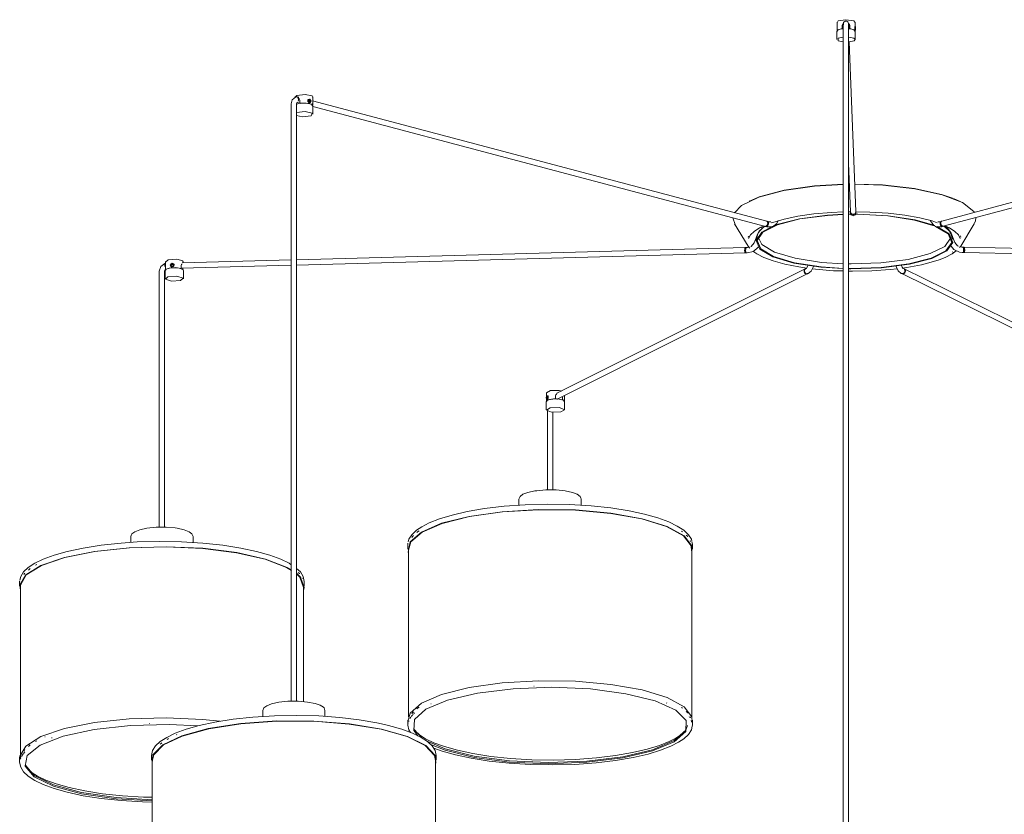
# Model space of a CAD drawing. Header units: millimetres. Extents: x 2868 to 10933, y -1297 to 7899.
# Tile 2 of 11: x 5539 to 6646, y -585 to 309. Entities that reach past the tile are written whole.
import ezdxf

# ---------------------------------------------------------------- set-up
doc = ezdxf.new("R2010")
doc.units = ezdxf.units.MM
doc.layers.add('E-LITE-EQPM', color=7, linetype='Continuous', lineweight=20)

# ---------------------------------------------------------------- blocks, each defined once
blk = doc.blocks.new('64314-7L   _Suspended_tensor - 64314-48-7L MAMBO Black_rattan pendant lamp ø320-7L-583373-00 Isometrico PDF')
at = {"layer": 'E-LITE-EQPM', "color": 253, "lineweight": 15, "true_color": 0xaaaaaa}
for p, q in [((3202.5, 305.9), (3202.5, 296.3)), ((3208.1, 298.8), (3208.1, 301.4)), ((3209.4, 302.7), (3208.9, 302.2)), ((3208.9, 302.2), (3209, 300.3)), ((3209, 300.3), (3209.4, 300.8)), ((3209.4, 304), (3209.5, 303)), ((3209.4, 299.8), (3209.4, 294.3)), ((3212.4, 307.1), (3214.2, 306.6)), ((3216.1, 302.2), (3215.4, 302.8)), ((3215.4, 294.3), (3215.4, 299.8)), ((3215.6, 299.8), (3215.5, 301.2)), ((3215.5, 301.1), (3215.5, 301.2)), ((3216.3, 301), (3215.5, 300.2)), ((3215.7, 301), (3216, 300.6)), ((3216.1, 300.8), (3216.1, 302.2)), ((3216.5, 301), (3216.3, 301)), ((3216.3, 301), (3216.3, 300.9)), ((3216.8, 301.4), (3216.8, 298.8)), ((3223.3, 301), (3222.3, 301)), ((3223.3, 299.9), (3222.3, 299.9)), ((3222.6, 300.9), (3222.6, 305.9)), ((3202.3, 295.6), (3202.3, 286.5)), ((3208.1, 298.5), (3208.1, 298.8)), ((3209.3, 298.9), (3209.1, 298.6)), ((3209.4, 294.3), (3209.4, -756.4)), ((3215.4, -756.4), (3215.4, 294.3)), ((3216.8, 298.8), (3216.8, 298.5)), ((3222, 297), (3223.3, 297)), ((3223.3, 298.1), (3222.4, 298.1)), ((3222.6, 296.3), (3222.6, 297.1)), ((3222.8, 286.5), (3222.8, 295.6)), ((3223.3, 298.1), (3223.3, 298.4)), ((3223.3, 297.8), (3223.3, 298.1)), ((3223.3, 297.1), (3223.3, 297.3)), ((3223.5, 92.8), (3216.2, 283.9)), ((2592.9, 221.9), (2592.9, 220.8)), ((2593.1, 221.7), (2595, 223.6)), ((2594.9, 222), (2593.5, 221.7)), ((2597.3, 221.5), (2595.3, 222)), ((2612.9, 212.3), (2612.9, 221.9)), ((2588.7, 214.2), (2588.7, 208.8)), ((2594.7, 208.8), (2594.7, 214.2)), ((2594.7, 213.6), (2595, 213.7)), ((2595.7, 215.7), (2598.5, 215)), ((2598.5, 217.3), (2598.5, 214.8)), ((2598.5, 214.8), (2599.3, 214.6)), ((2608.8, 219.2), (2607.2, 218.6)), ((2608.8, 216.3), (2608, 216)), ((2608.3, 218), (2609.5, 218.8)), ((2608.8, 216.3), (2608.3, 218)), ((2608.4, 214.8), (2610.2, 215.4)), ((2609.7, 217.2), (2608.7, 218.3)), ((2608.8, 219.1), (2609, 219.1)), ((2609.5, 216.1), (2608.9, 216.2)), ((2609.4, 216.1), (2609.7, 217.2)), ((2609.5, 218.8), (2610.7, 217.5)), ((2610.2, 215.9), (2609.5, 216.1)), ((2610.7, 217.5), (2609.7, 217.2)), ((2610.2, 215.9), (2609.9, 215.8)), ((2610.7, 217.5), (2610.2, 215.9)), ((3123.4, 82.1), (2612.6, 217.6)), ((2613.2, 211.6), (2612.6, 212.3)), ((2612.7, 212.1), (2612.7, 214.3)), ((2613.1, 211.2), (3121.9, 76.3)), ((2613.2, 202.5), (2613.2, 211.6)), ((3829.1, 218.3), (3320.2, 82.2)), ((3321.7, 76.4), (3828.5, 212)), ((2588.7, 208.8), (2588.7, -457.8)), ((2594.7, -457.9), (2594.7, 208.8)), ((3215.4, 147.4), (3217.5, 92.5)), ((3215.4, 123.8), (3216.3, 123.8)), ((3215.4, 123.6), (3216.3, 123.6)), ((3104.5, 105), (3103.7, 104.6)), ((3103.8, 104.7), (3114.2, 109.1)), ((3333.2, 107.7), (3342.5, 103.5)), ((3340.2, 104.6), (3339.5, 105)), ((3217.5, 92.7), (3215.4, 92.7)), ((3215.4, 90), (3218.3, 90.1)), ((3215.4, 89.8), (3218.5, 89.8)), ((3217.6, 91.9), (3217.5, 92.6)), ((3217.5, 92.6), (3217.5, 92.1)), ((3217.5, 92.6), (3217.5, 91.7)), ((3217.5, 91.7), (3217.5, 92.1)), ((3218.3, 90.7), (3217.9, 91.2)), ((3219, 90.2), (3218.3, 90.6)), ((3219.7, 89.9), (3219, 90.2)), ((3219.7, 90), (3220.5, 89.9)), ((3219.7, 90), (3220.5, 89.9)), ((3220.5, 89.8), (3219.7, 89.9)), ((3221.2, 89.9), (3220.5, 89.8)), ((3222, 90.2), (3221.2, 89.9)), ((3223.4, 91.9), (3223.1, 91.3)), ((3223.5, 92.3), (3223.5, 92.8)), ((3223.5, 91.9), (3223.5, 92.8)), ((3087.8, 78.2), (3085.3, 85.9)), ((3087.2, 79.2), (3102.5, 54.1)), ((3123.4, 77.1), (3123.8, 77.6)), ((3123.4, 77.1), (3123.8, 77.6)), ((3123.9, 77.6), (3123.5, 77)), ((3124.5, 81.7), (3123.6, 82)), ((3125.4, 81.4), (3123.6, 82)), ((3123.8, 77.6), (3124.1, 78.3)), ((3123.8, 77.6), (3124.1, 78.3)), ((3124.2, 78.3), (3123.9, 77.6)), ((3124.4, 79.1), (3124.2, 78.3)), ((3127.9, 81.4), (3125.4, 81.4)), ((3127.9, 81.4), (3127.9, 81.4)), ((3136, 82.2), (3136.2, 82.8)), ((3289.5, 83.3), (3312.6, 76.5)), ((3290.1, 83.6), (3312.2, 77.1)), ((3307.5, 82.8), (3307.6, 82.3)), ((3318.2, 81.5), (3315.8, 81.5)), ((3320, 82.1), (3318.2, 81.5)), ((3320, 82.1), (3319.1, 81.8)), ((3319.4, 78.4), (3319.2, 79.2)), ((3319.7, 77.7), (3319.4, 78.4)), ((3319.5, 78.5), (3319.8, 77.8)), ((3319.5, 78.5), (3319.8, 77.8)), ((3320.1, 77.2), (3319.7, 77.7)), ((3319.8, 77.8), (3320.2, 77.2)), ((3319.8, 77.8), (3320.2, 77.2)), ((3341.5, 54.1), (3356.7, 79.2)), ((3113.5, 68.2), (3109.4, 57.7)), ((3113.1, 66.8), (3111.7, 61.7)), ((3113.1, 66.8), (3114.6, 69.6)), ((3118.3, 74.3), (3116.6, 75.5)), ((3119.5, 75), (3119.3, 74.8)), ((3120.5, 75.9), (3120.2, 75.6)), ((3121.7, 76.3), (3122.6, 76)), ((3121.7, 76.3), (3123.5, 75.7)), ((3122.5, 76.3), (3122.1, 76.2)), ((3122.4, 76.4), (3122.9, 76.6)), ((3122.4, 76.4), (3122.9, 76.6)), ((3123, 76.6), (3122.5, 76.3)), ((3122.9, 76.6), (3123.4, 77.1)), ((3122.9, 76.6), (3123.4, 77.1)), ((3123.5, 77), (3123, 76.6)), ((3320.6, 76.7), (3320.1, 77.1)), ((3320.1, 75.8), (3321.9, 76.5)), ((3320.2, 77.2), (3320.7, 76.7)), ((3320.2, 77.2), (3320.7, 76.7)), ((3321, 76.4), (3320.6, 76.7)), ((3320.7, 76.7), (3321.2, 76.5)), ((3320.7, 76.7), (3321.2, 76.5)), ((3321, 76.1), (3321.9, 76.5)), ((3321.5, 76.4), (3321.1, 76.4)), ((3327.2, 75.4), (3326.1, 74.5)), ((3330.8, 66.8), (3330.6, 67.2)), ((3334.9, 58.2), (3330.8, 68.7)), ((3332.2, 61.7), (3330.8, 66.8)), ((3102.7, 65.3), (3102.3, 64)), ((3341.6, 64), (3341.2, 65.6)), ((3099.2, 52.5), (2594.7, 38.7)), ((2594.7, 32.7), (3099.3, 46.5)), ((3098.5, 49.5), (3098.6, 48.7)), ((3098.5, 48.7), (3098.5, 49.5)), ((3098.5, 48.7), (3098.5, 49.5)), ((3098.6, 48), (3098.5, 48.7)), ((3098.6, 48), (3098.5, 48.7)), ((3098.6, 48.7), (3098.7, 48)), ((3098.7, 47.4), (3098.6, 48)), ((3098.7, 47.4), (3098.6, 48)), ((3098.7, 48), (3098.8, 47.4)), ((3098.8, 46.9), (3098.7, 47.4)), ((3098.8, 46.9), (3098.7, 47.4)), ((3098.8, 47.4), (3099, 46.9)), ((3099, 46.6), (3098.8, 46.9)), ((3099, 46.6), (3098.8, 46.9)), ((3099, 46.9), (3099.1, 46.6)), ((3099.1, 46.6), (3099.3, 46.5)), ((3099.2, 46.5), (3100.3, 46.4)), ((3099.2, 46.5), (3101.4, 46.4)), ((3100.5, 52.4), (3099.3, 52.5)), ((3101.6, 52.4), (3099.3, 52.5)), ((3103.6, 53), (3101.6, 52.4)), ((3102.5, 54.1), (3104.4, 51.8)), ((3332.6, 47.7), (3332.2, 47.4)), ((3341.5, 54.1), (3340.1, 52.6)), ((3342.8, 53), (3341, 53.5)), ((3345.1, 53), (3342.8, 53)), ((3343, 47), (3345.3, 47)), ((3345.1, 53), (3343.9, 53)), ((3344.1, 47), (3345.3, 47)), ((3345.1, 47), (3345.3, 47.2)), ((3345.1, 47), (3846.9, 35.7)), ((3846.9, 41.7), (3345.2, 53)), ((3345.2, 53), (3345.2, 53)), ((3345.3, 47.2), (3345.4, 47.5)), ((3345.4, 47.5), (3345.6, 47.9)), ((3345.6, 47.5), (3345.4, 47.2)), ((3345.6, 47.5), (3345.4, 47.2)), ((3345.6, 48), (3345.7, 48.6)), ((3345.7, 47.9), (3345.6, 47.5)), ((3345.7, 47.9), (3345.6, 47.5)), ((3345.7, 48.6), (3345.8, 49.3)), ((3345.8, 48.6), (3345.7, 48)), ((3345.8, 48.6), (3345.7, 48)), ((3345.8, 49.3), (3345.8, 50.1)), ((3345.9, 49.3), (3345.8, 48.6)), ((3345.9, 49.3), (3345.8, 48.6)), ((3345.9, 50.1), (3345.9, 49.3)), ((3345.9, 50.1), (3345.9, 49.3)), ((2447.3, 34.5), (2446.8, 34.5)), ((2447.2, 36.8), (2447.2, 33.3)), ((2453.3, 33.1), (2454.7, 34.3)), ((2455.1, 33.8), (2453.6, 32.7)), ((2454.7, 34.3), (2456.2, 33.3)), ((2455.1, 33.8), (2454.7, 34.3)), ((2456.1, 33.1), (2455.1, 33.8)), ((2456.2, 33.3), (2455.6, 31.6)), ((2457.4, 32.7), (2456.2, 34.1)), ((2588.8, 38.5), (2466, 35.2)), ((2466.9, 37.4), (2466.7, 36.2)), ((2467.2, 35.1), (2467.2, 36.8)), ((2440.4, 25.8), (2440.4, 20.3)), ((2446.4, 25.8), (2447.5, 27.8)), ((2446.4, 20.3), (2446.4, 25.8)), ((2446.9, 26.5), (2447.2, 26.8)), ((2446.9, 26.5), (2446.9, 17.3)), ((2447.4, 30.3), (2447.4, 27.8)), ((2447.4, 27.8), (2447.8, 27.8)), ((2453.2, 31.5), (2454.4, 30)), ((2453.8, 31.5), (2453.3, 33.1)), ((2453.3, 33.1), (2453.6, 32.7)), ((2453.6, 32.7), (2454.1, 31.4)), ((2453.8, 31.5), (2454.2, 31)), ((2454.7, 31.5), (2454, 31.5)), ((2454.1, 31.3), (2454.2, 31)), ((2455.6, 31.6), (2454.7, 31.5)), ((2455.6, 31.6), (2456, 31.1)), ((2456, 31.1), (2456.1, 31.4)), ((2464, 28.9), (2464.9, 28.9)), ((2464.9, 29.1), (2588.8, 32.5)), ((2464.9, 28.9), (2464.9, 31.5)), ((2466.9, 29.1), (2466.9, 27.5)), ((2467.5, 26.5), (2467.1, 27.4)), ((2467.5, 17.3), (2467.5, 26.5)), ((3166.7, 28.5), (2887.4, -111.4)), ((2887.9, -117.9), (3169.4, 23.1)), ((3165.6, 24.6), (3165.4, 25.4)), ((3165.6, 24.6), (3165.4, 25.4)), ((3166, 24), (3165.6, 24.6)), ((3166, 24), (3165.6, 24.6)), ((3166.6, 23.4), (3166, 24)), ((3166.6, 23.4), (3166, 24)), ((3166.1, 24), (3166.6, 23.5)), ((3167.2, 23), (3166.6, 23.4)), ((3167.2, 23), (3166.6, 23.4)), ((3166.8, 28.5), (3167.3, 28.7)), ((3166.8, 28.5), (3167.3, 28.7)), ((3168, 29), (3167, 28.6)), ((3167.4, 28.7), (3167, 28.6)), ((3167.9, 22.9), (3167.3, 23)), ((3167.9, 22.9), (3167.3, 23)), ((3167.9, 29), (3168.2, 29.3)), ((3168.6, 22.9), (3168, 22.8)), ((3168.6, 22.9), (3168, 22.8)), ((3169.1, 23), (3168.7, 22.9)), ((3169.1, 23), (3168.7, 22.9)), ((3169.1, 23), (3170.1, 23.4)), ((3169.1, 23), (3169.6, 23.2)), ((3274.5, 23.4), (3275.6, 23.1)), ((3275, 23.3), (3275.6, 23.1)), ((3275.3, 23.2), (3560.3, -117.3)), ((3275.9, 23), (3275.6, 23.1)), ((3275.9, 23), (3275.6, 23.1)), ((3276.6, 22.9), (3276, 23)), ((3276.6, 22.9), (3276, 23)), ((3276.7, 29.1), (3276.4, 29.4)), ((3277.6, 28.7), (3276.6, 29.1)), ((3277.3, 23.1), (3276.7, 22.9)), ((3277.3, 23.1), (3276.7, 22.9)), ((3277.6, 28.7), (3277.1, 28.9)), ((3277.2, 28.8), (3277.8, 28.6)), ((3277.2, 28.8), (3277.8, 28.6)), ((3278, 23.5), (3277.4, 23.1)), ((3278, 23.5), (3277.4, 23.1)), ((3560.9, -110.9), (3277.9, 28.6)), ((3278, 23.5), (3278.5, 24.1)), ((3278.6, 24.1), (3278.1, 23.5)), ((3278.6, 24.1), (3278.1, 23.5)), ((3279, 24.7), (3278.6, 24.1)), ((3279, 24.7), (3278.6, 24.1)), ((3279.2, 25.5), (3279, 24.7)), ((3279.2, 25.5), (3279, 24.7)), ((2440.4, 20.3), (2440.4, -262)), ((2446.4, -262.1), (2446.4, 20.3)), ((2890.1, -108.2), (2893, -108.9)), ((2875.5, -116.3), (2876.1, -114.9)), ((2875.7, -117.8), (2875.5, -116.3)), ((2875.5, -116.3), (2876.6, -116.4)), ((2875.5, -121), (2875.5, -130.2)), ((2876.1, -117.6), (2875.7, -117.8)), ((2875.8, -110.7), (2875.8, -115.3)), ((2875.8, -117.8), (2875.8, -120.3)), ((2875.8, -118.3), (2877.5, -118.6)), ((2876.1, -114.9), (2876.7, -115.5)), ((2876.4, -117.4), (2876.1, -117.6)), ((2877.9, -114.6), (2876.4, -114.4)), ((2876.7, -115.5), (2876.5, -117.4)), ((2876.5, -117.4), (2877.4, -117.5)), ((2876.7, -115.5), (2877.8, -115.7)), ((2885.2, -117.8), (2885.7, -117.5)), ((2885.7, -117.5), (2885.7, -115)), ((2893.6, -118.6), (2893.1, -118.9)), ((2893.5, -115.1), (2893.6, -116)), ((2893.6, -116), (2893.6, -118.6)), ((2895.2, -119.4), (2893.6, -118.6)), ((2895.8, -120.3), (2895.8, -113.9)), ((2895.8, -120.5), (2895.8, -120.1)), ((2896.1, -130.2), (2896.1, -121)), ((2876.7, -131.3), (2876.7, -220.2)), ((2882.7, -220.1), (2882.7, -132.9)), ((2844.8, -230.5), (2844.8, -237.3)), ((2914.8, -230.5), (2914.2, -229.1)), ((2914.8, -237.1), (2914.8, -230.5)), ((2408.4, -272.4), (2408.9, -271.2)), ((2408.4, -272.4), (2408.4, -279.2)), ((2478.4, -279.2), (2478.4, -272.4)), ((3028.7, -267.2), (3027.7, -266.5)), ((2719.8, -281.1), (2719.9, -280.2)), ((2719.8, -281.1), (2719.8, -286.6)), ((2720.6, -285.1), (2720.6, -475.4)), ((3039, -474.9), (3039, -285.1)), ((3039.8, -281.1), (3039.2, -278.6)), ((3039.8, -286.6), (3039.8, -281.1)), ((2601.3, -319.6), (2601, -319)), ((2603.4, -323), (2602.6, -319.4)), ((2283.4, -323), (2283.5, -322.7)), ((2283.4, -323), (2283.4, -328.5)), ((2284.2, -327), (2284.2, -522.2)), ((2602.6, -458.2), (2602.6, -327)), ((2603.4, -328.5), (2603.4, -323)), ((2862, -441), (2861.6, -441)), ((2746.1, -460.8), (2745.8, -460.9)), ((3011.2, -459.9), (3010.5, -459.5)), ((3028.7, -465.6), (3027.7, -464.9)), ((2556.7, -468.1), (2556.7, -474.9)), ((2626.7, -468.1), (2625.6, -465.3)), ((2626.7, -474.9), (2626.7, -468.1)), ((2722.2, -477.3), (2723.1, -475.8)), ((2723.7, -475), (2725.1, -473.3)), ((2725.5, -472.8), (2726.1, -472.2)), ((2726.6, -471.7), (2727.5, -470.8)), ((3036, -475.2), (3036.5, -476)), ((2429.7, -482.8), (2429.3, -482.8)), ((2719.8, -479.1), (2719.8, -484.6)), ((2720.1, -481.9), (2720.2, -482.4)), ((2720.8, -480.7), (2721, -479.7)), ((3038.5, -480), (3038.4, -479.5)), ((3038.7, -480), (3038.7, -480.7)), ((3038.8, -481.3), (3038.9, -480.2)), ((3038.9, -481.5), (3038.8, -481.2)), ((3038.9, -480.7), (3038.9, -481.5)), ((3039.8, -484.6), (3039.5, -485.7)), ((3039.8, -484.6), (3039.8, -479.1)), ((2311.6, -498), (2312, -497.9)), ((2726.6, -489.3), (2736, -499.4)), ((2319.3, -499), (2319.9, -498.8)), ((2285.5, -520.1), (2285.7, -519.7)), ((2286, -519.1), (2287.2, -517.1)), ((2287.6, -516.6), (2289.2, -514.7)), ((2431.7, -518.7), (2431.7, -524.2)), ((2751.7, -524.2), (2751.7, -518.7)), ((2283.4, -521), (2283.4, -526.5)), ((2284.4, -522.9), (2284.5, -522.6)), ((2284.5, -522.4), (2284.7, -521.6)), ((2432.5, -522.8), (2432.5, -717.9)), ((2750.9, -713.2), (2750.9, -522.8))]:
    blk.add_line(p, q, dxfattribs=at)
for points in [[(3202.8, 305.9, 0), (3203.8, 307.3, 0), (3212.4, 308.7, 0)], [(3208.1, 301.4, 0), (3208.2, 302.3, 0), (3208.5, 303.2, 0), (3209, 304.1, 0), (3209.5, 304.6, 0)], [(3212.4, 307.1, 0), (3210.2, 306.1, 0), (3209.6, 305, 0), (3209.4, 304.3, 0), (3209.4, 303.7, 0), (3209.4, 301.7, 0), (3209.4, 299.8, 0)], [(3212.4, 307.1, 0), (3211.4, 306.9, 0), (3210.5, 306.4, 0), (3209.8, 305.6, 0), (3209.5, 304.6, 0), (3209.5, 303.7, 0)], [(3212.4, 308.7, 0), (3221.2, 307.3, 0), (3222.3, 306, 0)], [(3212.4, 307.1, 0), (3213.5, 306.9, 0), (3214.4, 306.4, 0), (3215, 305.6, 0), (3215.4, 304.6, 0), (3215.4, 303.6, 0), (3215.4, 303.5, 0)], [(3215.4, 304.6, 0), (3215.8, 304.1, 0), (3216.4, 303.3, 0), (3216.7, 302.3, 0), (3216.8, 301.4, 0)], [(3215.4, 304.3, 0), (3215.6, 300.4, 0), (3215.6, 299.8, 0)], [(3215.4, 303.8, 0), (3215.4, 303.3, 0), (3215.4, 301, 0), (3215.4, 299.8, 0)], [(3216.3, 298.3, 0), (3216.3, 299.6, 0), (3216.3, 301, 0)], [(3216.8, 300.2, 0), (3216.6, 300.7, 0), (3216.5, 301, 0), (3216.4, 301, 0), (3216.4, 300.8, 0)], [(3222.3, 299.6, 0), (3222.4, 300.2, 0), (3222.4, 300.7, 0), (3222.5, 301, 0), (3222.5, 301, 0)], [(3222.6, 297.1, 0), (3222.5, 297.2, 0), (3222.5, 297.7, 0), (3222.4, 298.2, 0), (3222.4, 298.9, 0), (3222.3, 299.6, 0)], [(3223.3, 301, 0), (3223.3, 299.6, 0), (3223.3, 297.1, 0)], [(3202.3, 295.6, 0), (3203.7, 297.4, 0), (3207.1, 298.4, 0), (3209.4, 298.6, 0)], [(3208.1, 298.8, 0), (3203.2, 297.3, 0), (3202.7, 296.8, 0)], [(3209.3, 283.8, 0), (3203.7, 285, 0), (3203.6, 287.9, 0), (3209.3, 289.2, 0)], [(3222.8, 295.6, 0), (3221.4, 297.4, 0), (3218, 298.4, 0), (3215.4, 298.6, 0)], [(3215.5, 289.2, 0), (3221.4, 288, 0), (3222.8, 286.5, 0)], [(3222.3, 296.9, 0), (3221.8, 297.4, 0), (3216.8, 298.8, 0)], [(3222.8, 286.5, 0), (3221.5, 285.1, 0), (3215.7, 283.8, 0)], [(2593.5, 221.7, 0), (2589.8, 218.5, 0), (2588.7, 214.2, 0)], [(2594.6, 222, 0), (2595.3, 222, 0), (2595.9, 221.7, 0), (2596.4, 221.1, 0), (2596.7, 220.2, 0), (2596.9, 219.1, 0), (2596.8, 218.1, 0), (2596.5, 217.2, 0)], [(2595, 223.6, 0), (2604.3, 224.6, 0), (2612.2, 222.9, 0), (2612.6, 221.7, 0)], [(2594.7, 214.2, 0), (2595.3, 216, 0), (2595.5, 216, 0)], [(2612.5, 212.5, 0), (2611.8, 213.3, 0), (2608.4, 214.4, 0), (2602.8, 214.8, 0), (2597.3, 214.3, 0), (2595, 213.7, 0)], [(2597, 220.4, 0), (2597.6, 219.8, 0), (2598.1, 219.1, 0), (2598.4, 218.3, 0), (2598.5, 217.3, 0)], [(2612.8, 211.9, 0), (2611.5, 213.7, 0), (2605.7, 215, 0), (2598.5, 214.8, 0)], [(2607.4, 217.5, 0), (2607.5, 218.1, 0), (2607.8, 218.6, 0), (2608.2, 219, 0)], [(2609, 215.3, 0), (2608.8, 215.3, 0), (2608.2, 215.7, 0), (2607.8, 216.2, 0), (2607.5, 216.8, 0), (2607.4, 217.5, 0)], [(2609.5, 219.3, 0), (2607.9, 217.7, 0), (2609.5, 215.4, 0)], [(2610.4, 216.1, 0), (2610.2, 215.6, 0), (2609.8, 215.3, 0), (2609.3, 215.2, 0), (2609.1, 215.2, 0)], [(2609.5, 215.4, 0), (2611.1, 217, 0), (2609.5, 219.3, 0)], [(2611, 200.7, 0), (2601.5, 199.6, 0), (2594.5, 200.8, 0)], [(2594.8, 204.2, 0), (2604.3, 205.3, 0), (2612.4, 203.5, 0), (2611, 200.7, 0)], [(3114.3, 109, 0), (3142.4, 116.5, 0), (3176.9, 121.5, 0), (3209.4, 123.4, 0)], [(3115, 109.3, 0), (3142.9, 116.8, 0), (3177.2, 121.7, 0), (3209.4, 123.7, 0)], [(3222.3, 123.8, 0), (3253.6, 122.8, 0), (3289.6, 118.8, 0), (3320, 112.2, 0), (3332.4, 108.1, 0)], [(3222.3, 123.6, 0), (3253.8, 122.6, 0), (3290, 118.6, 0), (3320.6, 111.9, 0), (3343.3, 103.1, 0), (3356.1, 92.9, 0), (3356.8, 91.9, 0)], [(3087, 91.6, 0), (3094.9, 99.6, 0), (3114.3, 109, 0)], [(3154.5, 35.3, 0), (3131.1, 42.2, 0), (3116.6, 50.9, 0), (3112.5, 60.4, 0), (3119, 69.8, 0), (3135.6, 78.1, 0), (3160.7, 84.6, 0), (3191.8, 88.6, 0), (3209.4, 89.6, 0)], [(3209.4, 92.5, 0), (3196.3, 92, 0), (3176.2, 90.3, 0), (3158.2, 87.7, 0), (3142.8, 84.5, 0), (3130.1, 80.8, 0), (3128.3, 80.2, 0)], [(3131.3, 76.9, 0), (3134.8, 78.3, 0), (3160.2, 84.8, 0), (3191.5, 88.9, 0), (3209.4, 89.9, 0)], [(3217.5, 92.6, 0), (3217.6, 91.9, 0), (3217.9, 91.3, 0), (3218.3, 90.7, 0), (3219, 90.2, 0), (3219.7, 90, 0)], [(3217.5, 92.6, 0), (3217.6, 91.9, 0), (3217.9, 91.3, 0), (3218.3, 90.7, 0), (3219, 90.2, 0), (3219.7, 90, 0)], [(3220.5, 88, 0), (3218.3, 89.1, 0), (3217.7, 90.2, 0), (3217.5, 90.8, 0), (3217.5, 91.5, 0), (3217.5, 91.7, 0)], [(3220.5, 89.4, 0), (3219.7, 89.5, 0), (3219, 89.8, 0), (3218.3, 90.2, 0), (3217.9, 90.8, 0), (3217.6, 91.5, 0)], [(3220.5, 89.9, 0), (3221.2, 90, 0), (3222, 90.2, 0), (3222.6, 90.7, 0), (3223.1, 91.3, 0), (3223.4, 91.9, 0), (3223.5, 92.7, 0), (3223.5, 92.8, 0)], [(3220.5, 89.9, 0), (3221.2, 90, 0), (3222, 90.2, 0), (3222.6, 90.7, 0), (3223.1, 91.3, 0), (3223.4, 91.9, 0), (3223.5, 92.7, 0), (3223.5, 92.8, 0)], [(3220.5, 88, 0), (3222.8, 89.1, 0), (3223.4, 90.2, 0), (3223.5, 90.8, 0), (3223.6, 91.6, 0), (3223.6, 92.6, 0)], [(3220.5, 89.4, 0), (3221.2, 89.5, 0), (3222, 89.8, 0), (3222.6, 90.3, 0), (3223.1, 90.8, 0), (3223.4, 91.5, 0)], [(3222.5, 89.8, 0), (3225.8, 89.8, 0), (3259.5, 88, 0), (3289.5, 83.3, 0)], [(3222.8, 90.1, 0), (3225.9, 90.1, 0), (3259.8, 88.2, 0), (3290.1, 83.6, 0)], [(3223.5, 92.8, 0), (3223.5, 92.7, 0), (3223.4, 91.9, 0)], [(3223.4, 91.7, 0), (3223.5, 92.2, 0), (3223.4, 92.7, 0)], [(3315.1, 80.3, 0), (3309.2, 82.3, 0), (3295.4, 85.8, 0), (3278.8, 88.8, 0), (3259.9, 91.1, 0), (3239.2, 92.4, 0), (3223.5, 92.7, 0)], [(3223.5, 91.4, 0), (3223.5, 91.9, 0), (3223.5, 91.9, 0)], [(3123.2, 82.1, 0), (3123.6, 82, 0), (3124, 81.7, 0), (3124.3, 81.2, 0), (3124.4, 80.5, 0), (3124.5, 79.8, 0), (3124.4, 79.1, 0)], [(3123.3, 76, 0), (3123.8, 76.3, 0), (3124.3, 76.8, 0), (3124.7, 77.3, 0), (3125, 78, 0), (3125.3, 78.8, 0), (3125.4, 79.5, 0), (3125.4, 80.2, 0), (3125.3, 80.8, 0), (3125, 81.3, 0), (3124.7, 81.6, 0)], [(3124.1, 78.3, 0), (3124.4, 79.1, 0), (3124.5, 79.8, 0), (3124.5, 80.5, 0), (3124.3, 81.2, 0), (3124.1, 81.6, 0), (3123.7, 81.9, 0), (3123.5, 82, 0)], [(3124.1, 78.3, 0), (3124.4, 79.1, 0), (3124.5, 79.8, 0), (3124.5, 80.5, 0), (3124.3, 81.2, 0), (3124.1, 81.6, 0), (3123.7, 81.9, 0), (3123.5, 82, 0)], [(3129.9, 75.7, 0), (3134.6, 79.4, 0), (3136, 82.2, 0)], [(3307.6, 82.3, 0), (3311.1, 77.3, 0), (3313.8, 75.8, 0)], [(3320.3, 76.2, 0), (3319.8, 76.4, 0), (3319.3, 76.9, 0), (3318.9, 77.5, 0), (3318.5, 78.2, 0), (3318.3, 78.9, 0), (3318.2, 79.7, 0), (3318.2, 80.4, 0), (3318.3, 81, 0), (3318.6, 81.5, 0), (3318.9, 81.8, 0)], [(3319.1, 80, 0), (3319.1, 80.7, 0), (3319.3, 81.3, 0), (3319.6, 81.8, 0), (3319.9, 82.1, 0), (3320.4, 82.2, 0)], [(3320, 82.1, 0), (3319.8, 82.1, 0), (3319.5, 81.8, 0), (3319.2, 81.3, 0), (3319.1, 80.7, 0), (3319.1, 80, 0), (3319.2, 79.2, 0), (3319.5, 78.5, 0)], [(3320, 82.1, 0), (3319.8, 82.1, 0), (3319.5, 81.8, 0), (3319.2, 81.3, 0), (3319.1, 80.7, 0), (3319.1, 80, 0), (3319.2, 79.2, 0), (3319.5, 78.5, 0)], [(3358.6, 86.2, 0), (3358.1, 82, 0), (3354.9, 76.7, 0)], [(3103, 62.6, 0), (3105, 66.6, 0), (3109.1, 70.6, 0), (3115.2, 74.6, 0), (3120, 76.8, 0)], [(3153.8, 35, 0), (3130.2, 42.1, 0), (3115.6, 50.8, 0), (3111.4, 60.4, 0), (3118, 69.8, 0), (3129.4, 76.2, 0)], [(3116.4, 72.3, 0), (3115, 71, 0), (3113.5, 68.2, 0)], [(3114.6, 69.6, 0), (3115.5, 71.2, 0), (3119.9, 75.4, 0), (3121.5, 76.4, 0)], [(3121.5, 76.4, 0), (3121.9, 76.3, 0), (3122.4, 76.3, 0)], [(3121.5, 76.4, 0), (3121.9, 76.3, 0), (3122.4, 76.3, 0)], [(3123.3, 76, 0), (3122.8, 76, 0), (3122.6, 76, 0)], [(3123.5, 75.7, 0), (3129.4, 75.6, 0), (3129.9, 75.7, 0)], [(3313, 76.3, 0), (3327.3, 67.7, 0), (3331.5, 58.2, 0), (3324.9, 48.9, 0), (3308.3, 40.5, 0), (3283.2, 34, 0), (3252.1, 30, 0), (3218.1, 28.8, 0), (3215.4, 28.8, 0)], [(3314.5, 76.2, 0), (3328.3, 67.8, 0), (3332.5, 58.2, 0), (3325.9, 48.8, 0), (3309.1, 40.3, 0), (3283.8, 33.8, 0), (3252.4, 29.7, 0), (3218.1, 28.5, 0), (3215.4, 28.6, 0)], [(3313.8, 75.8, 0), (3319.7, 75.7, 0), (3320.1, 75.8, 0)], [(3320.3, 76.2, 0), (3320.7, 76.1, 0), (3321, 76.1, 0)], [(3321.2, 76.5, 0), (3321.6, 76.4, 0), (3322.1, 76.5, 0)], [(3321.2, 76.5, 0), (3321.6, 76.4, 0), (3322.1, 76.5, 0)], [(3330.4, 67.6, 0), (3328.5, 71.2, 0), (3324.1, 75.4, 0), (3322.2, 76.5, 0)], [(3330.8, 68.7, 0), (3326.6, 74.6, 0), (3322.7, 76.4, 0)], [(3341, 62.6, 0), (3338.9, 66.6, 0), (3334.8, 70.6, 0), (3328.7, 74.6, 0), (3323.7, 76.9, 0)], [(3109.4, 57.7, 0), (3106, 53.6, 0), (3105.6, 53.5, 0)], [(3155.3, 40.4, 0), (3132.2, 47.3, 0), (3117.9, 55.8, 0), (3113.7, 64.1, 0)], [(3330.1, 63.1, 0), (3323.7, 53.8, 0), (3307.2, 45.6, 0), (3282.5, 39.1, 0), (3251.8, 35.1, 0), (3218.2, 34, 0), (3215.4, 34, 0)], [(3339.1, 54.1, 0), (3337.8, 54.5, 0), (3334.9, 58.2, 0)], [(3099.2, 52.5, 0), (3099, 52.4, 0), (3098.8, 52.1, 0), (3098.7, 51.6, 0), (3098.6, 51, 0), (3098.6, 50.3, 0), (3098.5, 49.5, 0)], [(3098.6, 50.3, 0), (3098.6, 51, 0), (3098.8, 51.6, 0), (3098.9, 52.1, 0), (3099.1, 52.4, 0), (3099.3, 52.5, 0)], [(3098.6, 50.3, 0), (3098.6, 51, 0), (3098.8, 51.6, 0), (3098.9, 52.1, 0), (3099.1, 52.4, 0), (3099.3, 52.5, 0)], [(3099.2, 46.5, 0), (3099.2, 46.5, 0), (3099, 46.6, 0)], [(3099.2, 46.5, 0), (3099.2, 46.5, 0), (3099, 46.6, 0)], [(3100.1, 46.5, 0), (3099.9, 46.9, 0), (3099.8, 47.3, 0), (3099.7, 48, 0), (3099.6, 48.7, 0), (3099.6, 49.5, 0), (3099.7, 50.2, 0), (3099.8, 51, 0), (3099.9, 51.6, 0), (3100.1, 52, 0), (3100.3, 52.3, 0), (3100.5, 52.4, 0)], [(3100.1, 46.5, 0), (3100.3, 46.4, 0), (3100.3, 46.4, 0)], [(3101.4, 46.4, 0), (3108.4, 48.1, 0), (3113.8, 53, 0)], [(3107.9, 48.5, 0), (3112.1, 45.4, 0), (3120, 41.4, 0), (3130.5, 37.4, 0), (3143.7, 33.8, 0), (3159.6, 30.6, 0), (3168.6, 29.4, 0)], [(3336.5, 48.8, 0), (3331.9, 45.4, 0), (3323.9, 41.4, 0), (3317.1, 38.7, 0)], [(3330.8, 54, 0), (3333.6, 50.2, 0), (3340.2, 47.2, 0), (3343, 47, 0)], [(3344.3, 47.1, 0), (3344.5, 47.4, 0), (3344.6, 47.9, 0), (3344.7, 48.5, 0), (3344.7, 49.3, 0), (3344.7, 50, 0), (3344.7, 50.8, 0), (3344.6, 51.5, 0), (3344.5, 52.2, 0), (3344.3, 52.6, 0), (3344.1, 52.9, 0), (3343.9, 53, 0)], [(3344.3, 47.1, 0), (3344.1, 47, 0), (3344.1, 47, 0)], [(3345.1, 53, 0), (3345.3, 52.9, 0), (3345.4, 52.7, 0), (3345.6, 52.2, 0), (3345.7, 51.6, 0), (3345.8, 50.9, 0)], [(3345.1, 53, 0), (3345.3, 52.9, 0), (3345.4, 52.7, 0), (3345.6, 52.2, 0), (3345.7, 51.6, 0), (3345.8, 50.9, 0)], [(3345.4, 47.2, 0), (3345.3, 47, 0), (3345.3, 47, 0)], [(3345.4, 47.2, 0), (3345.3, 47, 0), (3345.3, 47, 0)], [(3345.8, 50.1, 0), (3345.8, 50.9, 0), (3345.8, 51.6, 0), (3345.7, 52.2, 0), (3345.5, 52.7, 0), (3345.4, 52.9, 0)], [(2446.8, 34.5, 0), (2442.1, 31, 0), (2440.4, 25.8, 0)], [(2446.8, 34.5, 0), (2446.8, 34.5, 0), (2446.6, 34.3, 0)], [(2446.6, 34.2, 0), (2446.6, 33.6, 0), (2446.6, 32.8, 0), (2446.8, 31.8, 0), (2447.1, 30.8, 0), (2447.4, 29.9, 0)], [(2447.4, 36.1, 0), (2450.3, 38.8, 0), (2460.1, 39.4, 0), (2466.9, 37.4, 0)], [(2454.7, 34.7, 0), (2452.8, 32.6, 0), (2454.7, 30.8, 0)], [(2453.1, 33.1, 0), (2453.4, 33.7, 0), (2453.9, 34.1, 0), (2454.4, 34.4, 0)], [(2454.7, 30.8, 0), (2456.7, 32.9, 0), (2454.7, 34.7, 0)], [(2455, 34.5, 0), (2455.2, 34.5, 0), (2455.9, 34.3, 0), (2456.4, 33.9, 0), (2456.8, 33.3, 0), (2456.9, 32.6, 0)], [(2464.9, 31.5, 0), (2465, 32.4, 0), (2465.2, 33.2, 0), (2465.6, 33.9, 0), (2465.9, 34.3, 0)], [(3209.4, 28.7, 0), (3184.1, 30.4, 0), (3153.8, 35, 0)], [(3209.4, 29, 0), (3184.5, 30.6, 0), (3154.5, 35.3, 0)], [(3209.4, 34.2, 0), (3184.9, 35.8, 0), (3155.3, 40.4, 0)], [(3275.8, 29.4, 0), (3280.9, 30, 0), (3297.3, 33.1, 0), (3311, 36.7, 0), (3317.1, 38.7, 0)], [(2447.2, 33.1, 0), (2447.2, 32.6, 0), (2447.3, 32, 0), (2447.4, 31.2, 0), (2447.4, 30.3, 0)], [(2447.3, 27, 0), (2448.3, 28.2, 0), (2451.7, 29.2, 0), (2457.3, 29.7, 0), (2462.7, 29.2, 0), (2466, 28.2, 0), (2467.1, 27.4, 0)], [(2464.9, 28.9, 0), (2458.7, 29.9, 0), (2451.5, 29.4, 0), (2447.4, 27.8, 0)], [(2454.9, 30.6, 0), (2454.5, 30.6, 0), (2453.9, 30.8, 0), (2453.4, 31.2, 0), (2453.1, 31.7, 0), (2453, 32.4, 0)], [(2456.9, 32.6, 0), (2456.8, 32, 0), (2456.4, 31.4, 0), (2455.9, 31, 0), (2455.2, 30.7, 0), (2454.9, 30.6, 0)], [(3165.4, 25.4, 0), (3165.3, 26.2, 0), (3165.4, 26.9, 0), (3165.7, 27.6, 0), (3166.2, 28.1, 0)], [(3165.4, 25.4, 0), (3165.3, 26.2, 0), (3165.4, 26.9, 0), (3165.7, 27.6, 0), (3166.2, 28.1, 0)], [(3165.7, 27.5, 0), (3165.4, 26.9, 0), (3165.3, 26.2, 0), (3165.4, 25.4, 0), (3165.7, 24.6, 0), (3166.1, 24, 0)], [(3167.3, 28.7, 0), (3166.7, 28.5, 0), (3166.1, 28.1, 0), (3165.7, 27.6, 0)], [(3168.4, 23, 0), (3167.7, 23.2, 0), (3167.1, 23.6, 0), (3166.5, 24.2, 0), (3166.1, 24.8, 0), (3165.9, 25.6, 0), (3165.8, 26.3, 0), (3165.9, 27.1, 0), (3166.2, 27.8, 0), (3166.7, 28.3, 0), (3167.3, 28.7, 0)], [(3166.6, 23.5, 0), (3167.3, 23.1, 0), (3168, 22.9, 0)], [(3168, 22.9, 0), (3168.7, 22.9, 0), (3169.3, 23.1, 0)], [(3168.4, 23, 0), (3169.1, 23.1, 0), (3169.6, 23.2, 0)], [(3168.5, 29.6, 0), (3168.9, 30.2, 0), (3169.7, 32.2, 0)], [(3170.1, 23.4, 0), (3173.3, 26, 0), (3175.8, 31.2, 0), (3175.9, 31.4, 0)], [(3174.5, 28.5, 0), (3178, 28.1, 0), (3198.3, 26.4, 0), (3209.4, 26.1, 0)], [(3215.4, 25.9, 0), (3219.9, 25.8, 0), (3241.5, 26.2, 0), (3262.1, 27.7, 0), (3269.9, 28.6, 0)], [(3274.5, 23.4, 0), (3271.3, 26.1, 0), (3268.7, 31.3, 0)], [(3276.3, 29.4, 0), (3275.6, 30.3, 0), (3274.9, 32.4, 0)], [(3276.2, 23.1, 0), (3275.5, 23.1, 0), (3275, 23.3, 0)], [(3275.3, 23.2, 0), (3275.9, 23, 0), (3276.6, 23, 0)], [(3276.2, 23.1, 0), (3276.9, 23.3, 0), (3277.5, 23.7, 0), (3278.1, 24.2, 0), (3278.5, 24.9, 0), (3278.7, 25.7, 0), (3278.8, 26.4, 0), (3278.7, 27.2, 0), (3278.4, 27.9, 0), (3277.9, 28.4, 0), (3277.3, 28.8, 0), (3277.1, 28.9, 0)], [(3276.6, 23, 0), (3277.3, 23.2, 0), (3278, 23.5, 0)], [(3278.5, 24.1, 0), (3279, 24.7, 0), (3279.2, 25.5, 0), (3279.3, 26.2, 0), (3279.2, 27, 0), (3278.9, 27.7, 0), (3278.5, 28.2, 0), (3277.9, 28.6, 0), (3277.2, 28.8, 0)], [(3278.4, 28.2, 0), (3278.9, 27.7, 0), (3279.2, 27, 0), (3279.3, 26.2, 0), (3279.2, 25.5, 0)], [(3278.4, 28.2, 0), (3278.9, 27.7, 0), (3279.2, 27, 0), (3279.3, 26.2, 0), (3279.2, 25.5, 0)], [(2447.2, 16.7, 0), (2450.1, 19.4, 0), (2460.1, 20.1, 0), (2467.2, 18, 0)], [(2467.2, 18, 0), (2464.2, 15.3, 0), (2454.2, 14.6, 0), (2447.2, 16.7, 0)], [(2875.8, -111, 0), (2880.1, -108.4, 0), (2890.1, -108.2, 0)], [(2876.1, -114.4, 0), (2875.2, -116.9, 0), (2876.1, -118.3, 0)], [(2875.5, -121, 0), (2877, -119.3, 0), (2880.3, -118.3, 0), (2885.9, -117.8, 0), (2890.1, -118.1, 0)], [(2876.1, -118.3, 0), (2877, -115.9, 0), (2876.1, -114.4, 0)], [(2877.8, -116, 0), (2877.7, -116.7, 0), (2877.5, -117.3, 0), (2877.2, -117.9, 0), (2876.9, -118.3, 0), (2876.6, -118.4, 0), (2876.4, -118.4, 0)], [(2876.6, -114.6, 0), (2876.9, -114.5, 0), (2877.2, -114.5, 0), (2877.5, -114.8, 0), (2877.7, -115.3, 0), (2877.8, -116, 0)], [(2885.7, -117.5, 0), (2879, -118.3, 0), (2877.1, -119, 0)], [(2885.7, -115, 0), (2885.8, -114, 0), (2886.2, -113.2, 0), (2886.8, -112.4, 0), (2887.5, -111.8, 0), (2887.7, -111.6, 0)], [(2887, -117.9, 0), (2886.5, -117.7, 0), (2885.9, -117.4, 0)], [(2889.2, -117.3, 0), (2889.2, -117.3, 0), (2888.6, -117.7, 0), (2888.1, -117.9, 0)], [(2896.1, -121, 0), (2894.7, -119.3, 0), (2891.3, -118.3, 0), (2890.1, -118.1, 0)], [(2881.4, -132.7, 0), (2875.6, -130.4, 0), (2880, -127.8, 0), (2890.2, -127.6, 0)], [(2890.2, -127.6, 0), (2896.1, -129.9, 0), (2891.7, -132.5, 0), (2881.4, -132.7, 0)], [(2844.8, -230.5, 0), (2846, -227.5, 0), (2849.3, -225.1, 0), (2854.7, -223, 0), (2862.7, -221.3, 0), (2864.7, -221, 0)], [(2914.1, -229, 0), (2913.5, -227.5, 0), (2910.2, -225.1, 0), (2904.8, -223, 0), (2896.8, -221.3, 0), (2886.5, -220.2, 0), (2874.9, -220.1, 0), (2864.7, -221, 0)], [(3039.1, -290.7, 0), (3039.2, -282.9, 0), (3030.4, -271.6, 0), (3011.3, -261.2, 0), (2983.3, -252.6, 0), (2948.2, -246.3, 0), (2908.4, -242.7, 0), (2866.7, -242.1, 0), (2825.9, -244.6, 0), (2788.7, -249.9, 0), (2757.8, -257.7, 0), (2735.1, -267.5, 0)], [(3039, -277.6, 0), (3038.6, -275.6, 0), (3035.3, -270.5, 0), (3030, -265.5, 0), (3022.8, -260.8, 0), (3013.2, -256.2, 0), (3001, -251.7, 0), (2986.1, -247.4, 0), (2968.5, -243.6, 0), (2948.2, -240.4, 0), (2925.8, -238, 0), (2901.7, -236.5, 0), (2876.7, -236.1, 0), (2851.9, -236.8, 0), (2828.1, -238.5, 0), (2806.2, -241.1, 0), (2786.5, -244.5, 0), (2769.6, -248.4, 0), (2755.4, -252.7, 0), (2743.9, -257.2, 0), (2735.4, -261.6, 0)], [(3038.7, -288.7, 0), (3038.4, -282.9, 0), (3029.7, -271.6, 0), (3010.7, -261.3, 0), (2982.8, -252.8, 0), (2947.9, -246.5, 0), (2908.3, -242.9, 0), (2866.8, -242.4, 0), (2826.2, -244.8, 0), (2789.2, -250.1, 0), (2758.4, -257.9, 0), (2735.9, -267.6, 0)], [(2409, -271.1, 0), (2409.7, -269.4, 0), (2413, -267.1, 0), (2418.4, -265, 0), (2426.4, -263.2, 0), (2436.7, -262.1, 0), (2448.2, -262.1, 0), (2458.1, -262.9, 0)], [(2478.4, -272.4, 0), (2477.1, -269.4, 0), (2473.9, -267.1, 0), (2468.4, -265, 0), (2460.4, -263.2, 0), (2458.1, -262.9, 0)], [(2720.3, -278.7, 0), (2720.9, -275.6, 0), (2724.2, -270.5, 0), (2729.5, -265.5, 0), (2735.4, -261.6, 0)], [(2735.1, -267.5, 0), (2722.3, -278.6, 0), (2720.3, -290.2, 0), (2720.6, -291.1, 0)], [(2735.9, -267.6, 0), (2723.1, -278.6, 0), (2720.6, -287.9, 0)], [(2724.5, -273.5, 0), (2725.3, -272.3, 0), (2726.1, -271.5, 0)], [(2729.9, -268, 0), (2730.8, -267.2, 0), (2732.4, -266.1, 0)], [(3034.6, -272.9, 0), (3034.2, -272.3, 0), (3032.8, -271, 0)], [(2406.6, -285.1, 0), (2367.6, -289.3, 0), (2333.7, -296.1, 0), (2307.3, -305.1, 0), (2290.2, -315.7, 0), (2283.5, -327.2, 0), (2284.2, -333, 0)], [(2283.7, -321.8, 0), (2284.6, -317.5, 0), (2287.9, -312.4, 0), (2293.1, -307.5, 0), (2300.4, -302.7, 0), (2310, -298.1, 0), (2322.1, -293.6, 0), (2337, -289.4, 0), (2354.7, -285.5, 0), (2374.9, -282.3, 0), (2397.4, -279.9, 0), (2406.7, -279.2, 0)], [(2406.8, -285.3, 0), (2368, -289.5, 0), (2334.2, -296.2, 0), (2308, -305.2, 0), (2290.9, -315.7, 0), (2284.3, -327.2, 0), (2284.2, -328.9, 0)], [(2589.1, -310.1, 0), (2584.3, -307.4, 0), (2559.9, -297.9, 0), (2527.5, -290.6, 0), (2489.4, -285.8, 0), (2448.2, -284, 0), (2406.6, -285.1, 0)], [(2588.8, -304.3, 0), (2586.4, -302.7, 0), (2576.9, -298.1, 0), (2564.7, -293.6, 0), (2549.8, -289.4, 0), (2532.1, -285.5, 0), (2511.9, -282.3, 0), (2489.4, -279.9, 0), (2465.3, -278.5, 0), (2440.4, -278.1, 0), (2415.5, -278.7, 0), (2406.7, -279.2, 0)], [(2589, -310.6, 0), (2583.6, -307.5, 0), (2559.3, -298.1, 0), (2527.1, -290.8, 0), (2489.2, -286, 0), (2448.1, -284.2, 0), (2406.8, -285.3, 0)], [(3037.7, -278, 0), (3037.7, -277.7, 0), (3037.4, -277.2, 0)], [(2293.2, -310.3, 0), (2294.4, -309.1, 0), (2295.4, -308.5, 0)], [(2301.1, -304.8, 0), (2301.8, -304.3, 0), (2302.8, -303.9, 0)], [(2602.5, -318.9, 0), (2602.2, -317.5, 0), (2599, -312.4, 0), (2594.7, -308.4, 0)], [(2288.2, -315.4, 0), (2289, -314.2, 0), (2289.3, -313.9, 0)], [(2602.9, -332.2, 0), (2603.3, -329.8, 0), (2599.1, -318.2, 0), (2595, -314.2, 0)], [(2602.5, -329.8, 0), (2598.3, -318.3, 0), (2595, -315, 0)], [(2598, -314.5, 0), (2597.9, -314.2, 0), (2596.4, -312.9, 0)], [(3039.5, -481.3, 0), (3039.2, -475.4, 0), (3030.4, -464.1, 0), (3011.3, -453.7, 0), (2983.3, -445.1, 0), (2948.2, -438.8, 0), (2908.4, -435.2, 0), (2866.7, -434.7, 0), (2825.9, -437.1, 0), (2788.7, -442.4, 0), (2757.8, -450.2, 0), (2735.1, -460, 0)], [(3019.3, -503.5, 0), (3032.3, -491.8, 0), (3032.9, -479.6, 0), (3021.1, -467.8, 0), (2997.8, -457.4, 0), (2965, -449.3, 0), (2925.3, -444, 0), (2881.9, -442.1, 0), (2838.3, -443.7, 0), (2798.1, -448.6, 0), (2764.5, -456.5, 0), (2740.2, -466.7, 0)], [(2556.7, -468.1, 0), (2558, -465.2, 0), (2561.3, -462.8, 0), (2566.7, -460.7, 0), (2574.7, -458.9, 0), (2585, -457.9, 0), (2596.6, -457.8, 0), (2607.2, -458.7, 0), (2615.5, -460.3, 0), (2621.3, -462.4, 0), (2625, -464.6, 0), (2625.6, -465.3, 0)], [(2735.1, -460, 0), (2722.3, -471.1, 0), (2719.8, -480.4, 0)], [(2729.9, -466.4, 0), (2730.8, -465.6, 0), (2732.4, -464.5, 0)], [(2431.7, -518.7, 0), (2432.9, -513.2, 0), (2436.2, -508.1, 0), (2441.5, -503.2, 0), (2448.7, -498.5, 0), (2458.3, -493.8, 0), (2470.5, -489.3, 0), (2485.4, -485.1, 0), (2503, -481.3, 0), (2523.3, -478.1, 0), (2545.7, -475.7, 0), (2569.8, -474.2, 0), (2594.8, -473.8, 0), (2619.6, -474.4, 0), (2643.4, -476.2, 0), (2665.3, -478.8, 0), (2685, -482.1, 0), (2690.1, -483.2, 0)], [(2724.5, -471.8, 0), (2725.3, -470.6, 0), (2726.1, -469.9, 0)], [(2740.2, -466.7, 0), (2727.2, -478.4, 0), (2726.6, -490.6, 0), (2731, -496.6, 0)], [(3034.6, -471.3, 0), (3034.2, -470.6, 0), (3032.8, -469.3, 0)], [(3037.7, -476.3, 0), (3037.7, -476, 0), (3037.4, -475.5, 0)], [(2406.6, -477.6, 0), (2367.6, -481.8, 0), (2333.7, -488.6, 0), (2307.3, -497.6, 0), (2290.2, -508.2, 0), (2283.5, -519.7, 0), (2283.4, -521.4, 0)], [(2407.9, -485.2, 0), (2367, -489.7, 0), (2332.3, -497.2, 0), (2306.6, -507.1, 0), (2292, -518.7, 0), (2289.6, -530.9, 0), (2299.7, -542.8, 0), (2321.5, -553.4, 0), (2353.1, -561.9, 0), (2392, -567.6, 0), (2432.6, -569.9, 0)], [(2508.6, -480.3, 0), (2489.4, -478.3, 0), (2448.2, -476.5, 0), (2406.6, -477.6, 0)], [(2483.7, -485.5, 0), (2451.7, -484.1, 0), (2407.9, -485.2, 0)], [(2690.3, -489.1, 0), (2654.3, -483.2, 0), (2614.1, -480.1, 0), (2572.3, -480, 0), (2531.9, -482.9, 0), (2495.5, -488.6, 0), (2465.7, -496.8, 0), (2444.5, -506.8, 0), (2433.3, -518, 0), (2432.3, -527.9, 0)], [(2689.8, -489.3, 0), (2654, -483.4, 0), (2614, -480.3, 0), (2572.4, -480.2, 0), (2532.2, -483.1, 0), (2496, -488.8, 0), (2466.3, -496.9, 0), (2445.2, -506.9, 0), (2434.1, -518, 0), (2432.6, -524.2, 0)], [(2751.7, -518.7, 0), (2750.6, -513.2, 0), (2747.3, -508.1, 0), (2742, -503.2, 0), (2734.8, -498.5, 0), (2725.2, -493.8, 0), (2713, -489.3, 0), (2698.1, -485.1, 0), (2690.1, -483.2, 0)], [(2719.8, -484.6, 0), (2720.9, -490.1, 0), (2722.7, -492.9, 0)], [(3019.3, -502.1, 0), (3032.3, -490.4, 0), (3034.1, -484.9, 0)], [(3039.5, -485.7, 0), (3038.6, -490.1, 0), (3035.3, -495.2, 0), (3030, -500.1, 0), (3024.1, -504, 0)], [(2459.6, -495.6, 0), (2459.9, -495.4, 0), (2460.2, -495.3, 0)], [(2750.9, -524.6, 0), (2749.8, -518.8, 0), (2739.4, -507.6, 0), (2718.9, -497.5, 0), (2689.8, -489.3, 0)], [(2751.3, -527.6, 0), (2750.6, -518.8, 0), (2740.1, -507.5, 0), (2719.6, -497.4, 0), (2690.3, -489.1, 0)], [(2726.5, -488.7, 0), (2728, -490.9, 0), (2732.8, -495.5, 0), (2739.7, -500, 0), (2749, -504.4, 0), (2760.9, -508.8, 0), (2775.5, -513, 0), (2792.9, -516.7, 0), (2813, -519.9, 0), (2835.2, -522.2, 0), (2859.1, -523.6, 0), (2883.8, -524, 0), (2908.4, -523.3, 0), (2931.8, -521.6, 0), (2953.3, -518.9, 0), (2972.5, -515.6, 0), (2989, -511.7, 0), (3002.7, -507.5, 0), (3013.7, -503, 0), (3021.1, -499.2, 0)], [(3032.6, -489.2, 0), (3031.5, -490.9, 0), (3026.7, -495.5, 0), (3021.1, -499.2, 0)], [(2293.2, -508.6, 0), (2294.4, -507.5, 0), (2295.3, -506.9, 0)], [(2301.1, -503.2, 0), (2301.8, -502.7, 0), (2302.8, -502.2, 0)], [(2441.5, -506, 0), (2442.8, -504.9, 0), (2443.1, -504.6, 0)], [(2449.2, -500.7, 0), (2450.2, -500.1, 0), (2450.8, -499.8, 0)], [(2739.8, -501.9, 0), (2761.7, -511.4, 0), (2794.5, -519.6, 0), (2834.2, -524.8, 0), (2877.6, -526.7, 0), (2921.2, -525.1, 0), (2961.5, -520.2, 0), (2995.1, -512.3, 0), (3019.3, -502.1, 0)], [(2744.7, -505.9, 0), (2761.7, -512.8, 0), (2794.5, -521, 0), (2834.2, -526.2, 0), (2877.6, -528.1, 0), (2921.2, -526.5, 0), (2961.5, -521.6, 0), (2995.1, -513.7, 0), (3019.3, -503.5, 0)], [(2749.1, -510.5, 0), (2758.5, -514, 0), (2773.4, -518.2, 0), (2791, -522, 0), (2811.3, -525.2, 0), (2833.7, -527.6, 0), (2857.8, -529.1, 0), (2882.8, -529.5, 0), (2907.6, -528.8, 0), (2931.4, -527.1, 0), (2953.3, -524.5, 0), (2973, -521.2, 0), (2989.9, -517.2, 0), (3004.1, -512.9, 0), (3015.6, -508.4, 0), (3024.1, -504, 0)], [(2288.2, -513.7, 0), (2289, -512.6, 0), (2289.3, -512.2, 0)], [(2283.4, -526.5, 0), (2284.6, -532, 0), (2287.9, -537.1, 0), (2293.1, -542, 0), (2300.4, -546.8, 0), (2310, -551.4, 0), (2322.1, -555.9, 0), (2337, -560.1, 0), (2354.7, -564, 0), (2374.9, -567.2, 0), (2397.4, -569.6, 0), (2421.5, -571, 0), (2432.6, -571.2, 0)], [(2289.6, -529.5, 0), (2299.7, -541.4, 0), (2321.5, -552, 0), (2353.1, -560.5, 0), (2392, -566.2, 0), (2432.5, -568.6, 0)], [(2291.3, -532.4, 0), (2291.6, -532.9, 0), (2296.5, -537.4, 0), (2303.4, -541.9, 0), (2312.7, -546.4, 0), (2324.5, -550.8, 0), (2339.2, -554.9, 0), (2356.6, -558.7, 0), (2376.6, -561.8, 0), (2398.9, -564.2, 0), (2422.8, -565.6, 0), (2432.6, -565.7, 0)]]:
    blk.add_polyline3d(points, dxfattribs=at)

msp = doc.modelspace()

# ---------------------------------------------------------------- block references
at = {"layer": 'E-LITE-EQPM', "color": 253, "lineweight": 15, "true_color": 0xaaaaaa}
msp.add_blockref('64314-7L   _Suspended_tensor - 64314-48-7L MAMBO Black_rattan pendant lamp ø320-7L-583373-00 Isometrico PDF', (3255.8, 0), dxfattribs=at)

doc.saveas('drawing.dxf')
